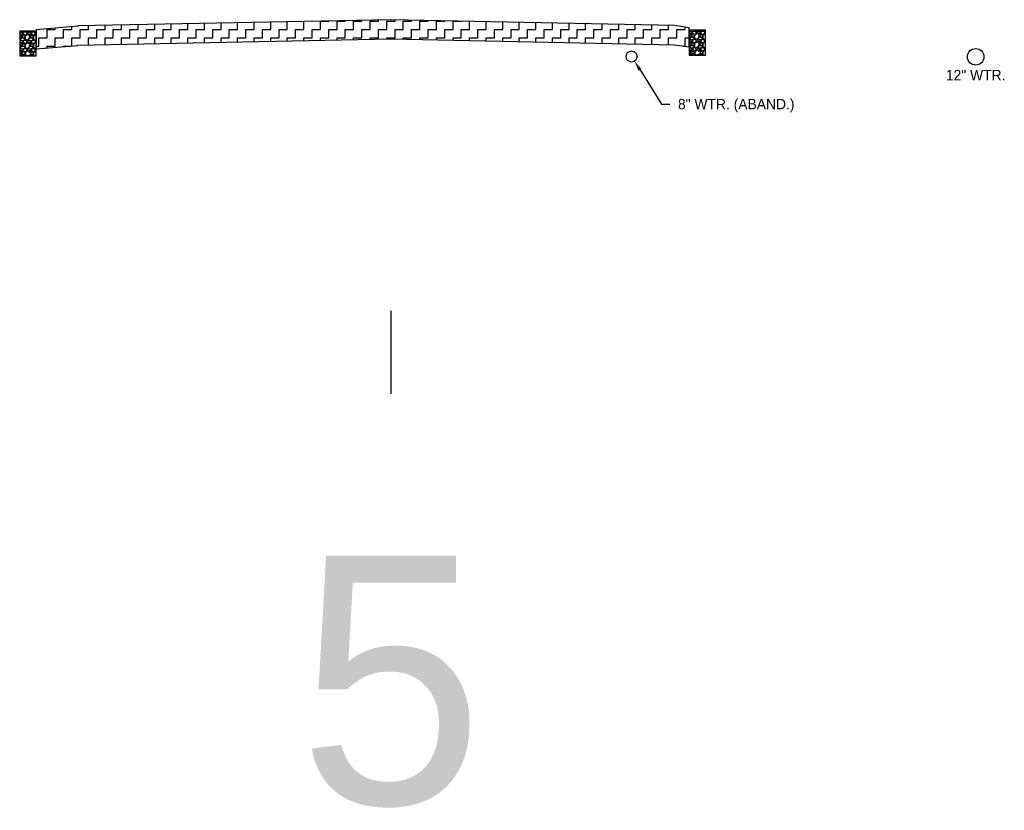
# Model space of a CAD drawing. Header units: feet. Extents: x 161250 to 169758, y 287353 to 289076.
# Tile 26 of 36: x 168385 to 168445, y 288201 to 288249. Entities that reach past the tile are written whole.
import ezdxf
from ezdxf import colors
from ezdxf.entities.mleader import LeaderData, LeaderLine
from ezdxf.math import Vec2, Vec3

# ---------------------------------------------------------------- set-up
doc = ezdxf.new("R2010")
doc.units = ezdxf.units.FT
doc.header["$MEASUREMENT"] = 0
doc.layers.add('DR_P_Storm_Sewer', color=1, linetype='Continuous', true_color=0xff0000)
for name, color, linetype in [('PV_P_Curb', 6, 'Continuous'), ('SC_Shading1', 247, 'Continuous'), ('UT_X_Water_Text', 142, 'Continuous'), ('XS_P_Curb', 6, 'Continuous')]:
    doc.layers.add(name, color=color, linetype=linetype)
doc.layers.add('VIEWPORT', color=232, linetype='Continuous', plot=False)
doc.styles.add('Slanted-Normal', font='font31.shx', dxfattribs={"height": 0.1})
doc.styles.get("Standard").update_dxf_attribs({"font": 'font31.shx'})

msp = doc.modelspace()

# ---------------------------------------------------------------- hatches: boundary and pattern name
at = {"layer": 'SC_Shading1'}
h = msp.add_hatch(dxfattribs=at)
h.set_pattern_fill('ZIGZAG', color=256, scale=4)
h.set_pattern_definition([(0, (0, 0), (0.5, 0.5), [0.5, -0.5]), (90, (0.5, 0), (-0.5, 0.5), [0.5, -0.5])])
h.paths.add_polyline_path([(168386.352, 288246.83), (168388.852, 288247.038), (168388.852, 288247.058), (168407.757, 288247.436), (168424.859, 288247.081), (168425.742, 288246.947), (168425.742, 288248.107), (168424.859, 288248.241), (168407.757, 288248.596), (168388.852, 288248.218), (168388.852, 288248.198), (168386.352, 288247.99)])
h = msp.add_hatch(dxfattribs=at)
h.set_pattern_fill('GRAVEL', color=256, scale=0.5)
h.set_pattern_definition([(228.012787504, (814.03458, 27.76342), (-4, -4.5), [0.067268, -6.6595440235]), (184.969740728, (813.989581, 27.713422), (6, 0.5), [0.115434, -11.4279623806]), (132.510447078, (813.87458, 27.703422), (5, -5.5), [0.081394, -8.05801629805]), (267.273689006, (813.679581, 27.578422), (0.5, 10), [0.105119, -10.4067790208]), (292.833654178, (813.674581, 27.473422), (-2.5, 6), [0.1030775, -10.20468656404]), (357.273689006, (813.714581, 27.378422), (-10, 0.5), [0.105119, -10.4067790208]), (37.694240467, (813.819581, 27.373422), (-6.5, -5), [0.1390145, -13.76242427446]), (72.255328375, (813.929581, 27.458422), (3.5, 11), [0.131244, -12.9931607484]), (121.429565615, (813.969581, 27.583422), (-4, 6.5), [0.105475, -10.4420365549]), (175.236358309, (813.91458, 27.67342), (5.5, -0.5), [0.120416, -5.9003812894]), (222.397437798, (813.794581, 27.683422), (-6, -5.5), [0.155724, -15.4166875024]), (138.814074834, (814.17458, 27.57342), (-3.5, 3), [0.0531505, -5.2619224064]), (171.46923439, (814.134581, 27.608422), (6.5, -1), [0.1011185, -10.0107557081]), (225, (814.03458, 27.62342), (-6e-17, -0.5), [0.0707105, -0.6363962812]), (203.198590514, (813.99958, 27.68342), (2.5, 1), [0.038079, -3.7698075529]), (291.801409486, (813.96458, 27.66842), (-0.5, 1.5), [0.0538515, -2.6387309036]), (30.963756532, (813.98458, 27.61842), (1.5, 1), [0.0874645, -2.8280114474]), (161.565051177, (814.05958, 27.66342), (1, -0.5), [0.0632455, -1.5178933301]), (16.389540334, (813.67458, 27.668422), (5, 1.5), [0.0886, -8.7714225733]), (70.346175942, (813.75958, 27.693422), (-2.0000000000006, -5.5000000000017), [0.0743305, -7.35870387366]), (293.198590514, (814.05958, 27.76342), (-1, 2.5), [0.0761575, -3.7317290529]), (343.610459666, (814.08958, 27.693422), (-5, 1.5), [0.0886, -8.7714225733]), (339.44395478, (813.67458, 27.35842), (-2.5, 1), [0.08544, -4.18656187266]), (294.775140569, (813.75458, 27.328422), (-2.5, 5.5), [0.071589, -7.08732153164]), (66.801409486, (814.06458, 27.26342), (1, 2.5), [0.0761575, -3.7317290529]), (17.354024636, (814.09458, 27.333422), (-6.5, -2), [0.0838155, -8.2977118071]), (69.44395478, (813.81958, 27.26342), (-1, -2.5), [0.04272, -4.22928187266]), (101.309932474, (814.03458, 27.26342), (-0.5, 2), [0.025495, -2.5240147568]), (165.96375653, (814.02958, 27.28842), (1.5, -0.5), [0.1030775, -1.9584753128]), (186.009005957, (813.929581, 27.313422), (5, 0.5), [0.095525, -9.4569615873]), (303.690067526, (813.98458, 27.57342), (-0.5, 1), [0.072111, -1.7306646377]), (353.157226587, (814.024581, 27.513422), (8.5, -1), [0.125897, -12.463781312]), (60.945395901, (814.14958, 27.49842), (-2, -3.5), [0.051478, -5.0963370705]), (90, (814.1746, 27.5434), (-0.5, 0.5), [0.03, -0.47]), (120.256437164, (813.91958, 27.32842), (2, -3.5), [0.069462, -6.8767599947]), (48.012787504, (813.88458, 27.38842), (4, 4.5), [0.134536, -6.5922760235]), (0, (813.9746, 27.4884), (0.5, 0.5), [0.13, -0.37]), (325.304846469, (814.10458, 27.488422), (5, -3.5), [0.079057, -7.8266371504]), (254.0546041, (814.16958, 27.44342), (-0.5, -2), [0.072801, -3.56725394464]), (207.645975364, (814.149581, 27.373422), (-9.5, -5), [0.1185325, -11.7347370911]), (175.42607874, (814.044581, 27.318422), (-6.5, 0.5), [0.1253995, -12.414536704])])
edge = h.paths.add_edge_path()
edge.add_arc((168385.852, 288246.572), 0.166, 0, 360)
h.paths.add_polyline_path([(168385.352, 288246.406), (168385.852, 288246.406), (168386.352, 288246.406), (168386.352, 288247.906), (168385.352, 288247.906)])
h = msp.add_hatch(dxfattribs=at)
h.set_pattern_fill('GRAVEL', color=256, scale=0.5)
h.set_pattern_definition([(228.012787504, (854.425322, 27.81268), (-4, -4.5), [0.067268, -6.6595440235]), (184.969740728, (854.380322, 27.76268), (6, 0.5), [0.115434, -11.4279623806]), (132.510447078, (854.265322, 27.75268), (5, -5.5), [0.081394, -8.05801629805]), (267.273689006, (854.070322, 27.62768), (0.5, 10), [0.105119, -10.4067790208]), (292.833654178, (854.065322, 27.52268), (-2.5, 6), [0.1030775, -10.20468656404]), (357.273689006, (854.105322, 27.42768), (-10, 0.5), [0.105119, -10.4067790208]), (37.694240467, (854.210322, 27.422681), (-6.5, -5), [0.1390145, -13.76242427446]), (72.255328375, (854.320322, 27.507681), (3.5, 11), [0.131244, -12.9931607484]), (121.429565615, (854.360322, 27.63268), (-4, 6.5), [0.105475, -10.4420365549]), (175.236358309, (854.305322, 27.72268), (5.5, -0.5), [0.120416, -5.9003812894]), (222.397437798, (854.185322, 27.732681), (-6, -5.5), [0.155724, -15.4166875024]), (138.814074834, (854.56532, 27.62268), (-3.5, 3), [0.0531505, -5.2619224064]), (171.46923439, (854.525322, 27.65768), (6.5, -1), [0.1011185, -10.0107557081]), (225, (854.42532, 27.67268), (-6e-17, -0.5), [0.0707105, -0.6363962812]), (203.198590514, (854.39032, 27.73268), (2.5, 1), [0.038079, -3.7698075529]), (291.801409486, (854.35532, 27.71768), (-0.5, 1.5), [0.0538515, -2.6387309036]), (30.963756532, (854.37532, 27.66768), (1.5, 1), [0.0874645, -2.8280114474]), (161.565051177, (854.45032, 27.71268), (1, -0.5), [0.0632455, -1.5178933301]), (16.389540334, (854.065322, 27.71768), (5, 1.5), [0.0886, -8.7714225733]), (70.346175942, (854.150322, 27.74268), (-2.0000000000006, -5.5000000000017), [0.0743305, -7.35870387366]), (293.198590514, (854.45032, 27.81268), (-1, 2.5), [0.0761575, -3.7317290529]), (343.610459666, (854.480322, 27.74268), (-5, 1.5), [0.0886, -8.7714225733]), (339.44395478, (854.06532, 27.40768), (-2.5, 1), [0.08544, -4.18656187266]), (294.775140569, (854.145322, 27.37768), (-2.5, 5.5), [0.071589, -7.08732153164]), (66.801409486, (854.45532, 27.31268), (1, 2.5), [0.0761575, -3.7317290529]), (17.354024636, (854.485322, 27.38268), (-6.5, -2), [0.0838155, -8.2977118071]), (69.44395478, (854.21032, 27.31268), (-1, -2.5), [0.04272, -4.22928187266]), (101.309932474, (854.42532, 27.31268), (-0.5, 2), [0.025495, -2.5240147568]), (165.96375653, (854.42032, 27.33768), (1.5, -0.5), [0.1030775, -1.9584753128]), (186.009005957, (854.320322, 27.36268), (5, 0.5), [0.095525, -9.4569615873]), (303.690067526, (854.37532, 27.62268), (-0.5, 1), [0.072111, -1.7306646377]), (353.157226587, (854.415322, 27.562681), (8.5, -1), [0.125897, -12.463781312]), (60.945395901, (854.54032, 27.54768), (-2, -3.5), [0.051478, -5.0963370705]), (90, (854.5653, 27.5927), (-0.5, 0.5), [0.03, -0.47]), (120.256437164, (854.310322, 27.37768), (2, -3.5), [0.069462, -6.8767599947]), (48.012787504, (854.275322, 27.43768), (4, 4.5), [0.134536, -6.5922760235]), (0, (854.3653, 27.5377), (0.5, 0.5), [0.13, -0.37]), (325.304846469, (854.495322, 27.53768), (5, -3.5), [0.079057, -7.8266371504]), (254.0546041, (854.56032, 27.49268), (-0.5, -2), [0.072801, -3.56725394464]), (207.645975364, (854.540322, 27.42268), (-9.5, -5), [0.1185325, -11.7347370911]), (175.42607874, (854.435322, 27.367681), (-6.5, 0.5), [0.1253995, -12.414536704])])
edge = h.paths.add_edge_path()
edge.add_arc((168426.242, 288246.622), 0.166, 0, 360)
h.paths.add_polyline_path([(168425.742, 288246.456), (168426.242, 288246.456), (168426.742, 288246.456), (168426.742, 288247.956), (168425.742, 288247.956)])

# ---------------------------------------------------------------- linework, layer by layer
at = {"layer": 'DR_P_Storm_Sewer'}
for centre in [(168385.852, 288246.572), (168426.242, 288246.622)]:
    msp.add_circle(centre, 0.166, dxfattribs=at)
at = {"layer": 'PV_P_Curb', "flags": 128}
msp.add_lwpolyline([(168386.352, 288246.83), (168388.852, 288247.038), (168388.852, 288247.058), (168407.757, 288247.436), (168424.859, 288247.081), (168425.742, 288246.947), (168425.742, 288248.107), (168424.859, 288248.241), (168407.757, 288248.596), (168388.852, 288248.218), (168388.852, 288248.198), (168386.352, 288247.99)], close=True, dxfattribs=at)
at = {"layer": 'UT_X_Water_Text'}
for centre, radius in [((168422.273, 288246.372), 0.333), ((168443.04, 288246.352), 0.5)]:
    msp.add_circle(centre, radius, dxfattribs=at)
at = {"layer": 'VIEWPORT', "flags": 128}
msp.add_lwpolyline([(168407.757, 288231.006), (168407.757, 288226.006)], dxfattribs=at)
at = {"layer": 'XS_P_Curb', "flags": 128}
for points in [[(168385.352, 288246.406), (168386.352, 288246.406), (168386.352, 288247.906), (168385.352, 288247.906)], [(168425.742, 288246.456), (168426.742, 288246.456), (168426.742, 288247.956), (168425.742, 288247.956)]]:
    msp.add_lwpolyline(points, close=True, dxfattribs=at)

# ---------------------------------------------------------------- texts
at = {"layer": 'UT_X_Water_Text', "insert": (168443.04, 288245.561), "char_height": 0.625, "attachment_point": 2}
msp.add_mtext_dynamic_manual_height_columns('12" WTR.', width=4.5, gutter_width=10, heights=[0], dxfattribs=at)
at = {"layer": 'VIEWPORT', "insert": (168407.757, 288208.62), "char_height": 15, "attachment_point": 5}
msp.add_mtext_dynamic_manual_height_columns('5', width=45.95559, gutter_width=10, heights=[0], dxfattribs=at)

# ---------------------------------------------------------------- leaders
at = {"layer": 'UT_X_Water_Text'}
ml = msp.add_multileader_mtext('Standard', dxfattribs=at)
ml.set_content('8" WTR. (ABAND.)', color=256, style='Slanted-Normal')
ml.set_leader_properties()
ml.build(insert=Vec2(0, 0))
ml.multileader.update_dxf_attribs({"dogleg_length": 0.1, "arrow_head_size": 0.625, "scale": 5})
ctx = ml.context
ctx.base_point, ctx.scale, ctx.char_height, ctx.arrow_head_size, ctx.landing_gap_size, ctx.plane_origin = Vec3(168424.575, 288243.499), 5, 0.625, 0.625, 0.5, Vec3(168433.329, 288245.39)
notes = []
notes.append((ctx, [(0, (1, 1, 0), (168424.075, 288243.499), (1, 0), 0.5, [(0, [(168422.453, 288246.092)], 0, [])])]))
ctx.mtext.insert, ctx.mtext.flow_direction = Vec3(168425.075, 288243.812), 5
for ctx, leaders in notes:
    for number, flags, end, landing, length, lines in leaders:
        leader = LeaderData()
        leader.index, (leader.has_last_leader_line, leader.has_dogleg_vector, leader.attachment_direction) = number, flags
        leader.last_leader_point, leader.dogleg_vector, leader.dogleg_length = Vec3(end), Vec3(landing), length
        for number, points, colour, breaks in lines:
            line = LeaderLine()
            line.index, line.vertices, line.color, line.breaks = number, Vec3.list(points), colors.encode_raw_color(colour), breaks
            leader.lines.append(line)
        ctx.leaders.append(leader)

doc.saveas('drawing.dxf')
